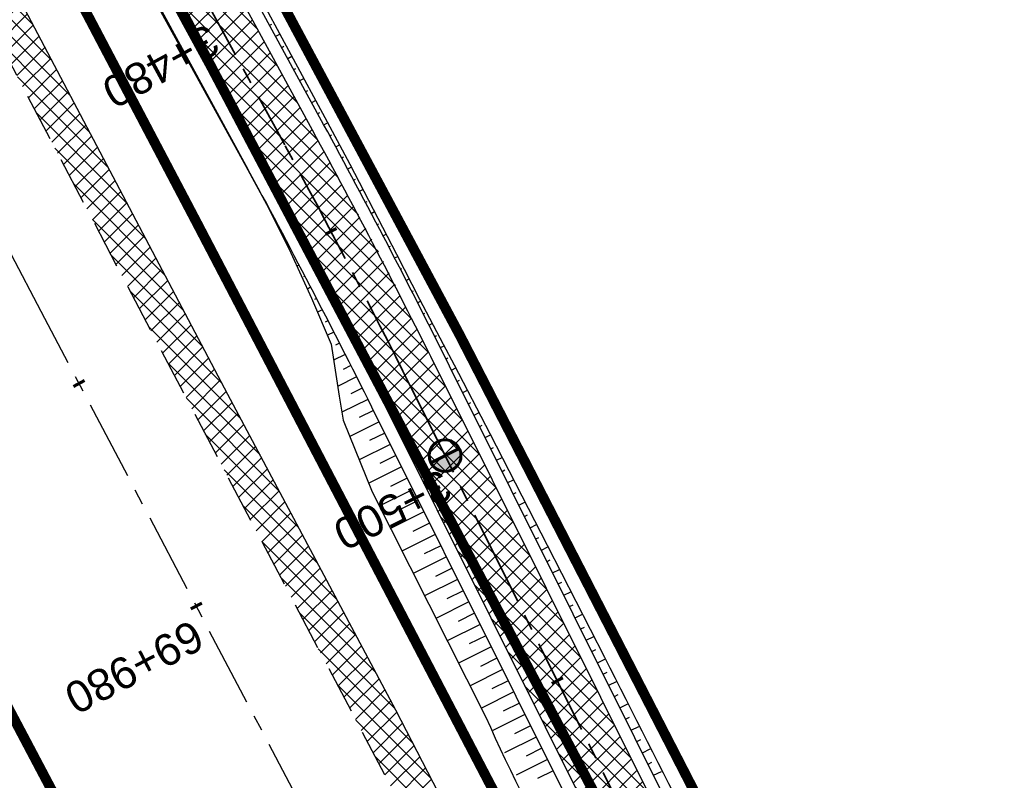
# Model space of a CAD drawing. Header units: metres. Extents: x 7529682 to 7533751, y 5721195 to 5727842.
# Tile 44 of 210: x 7531331 to 7531370, y 5724695 to 5724725. Entities that reach past the tile are written whole.
import ezdxf

# ---------------------------------------------------------------- set-up
doc = ezdxf.new("R2010")
doc.units = ezdxf.units.M
for name, pattern in [('817-dzialki-09-05-04$0$HIDDEN', [0.375, 0.25, -0.125]), ('ACAD_ISO05W100', [33, 24, -3, 0, -3, 0, -3]), ('CENTER', [50.8, 31.75, -6.35, 6.35, -6.35]), ('CENTER2', [28.575, 19.05, -3.175, 3.175, -3.175]), ('HIDDEN', [9.525, 6.35, -3.175])]:
    doc.linetypes.add(name, pattern=pattern)
for name, color, linetype in [('C-DROGI-SYTUACJA', 7, 'Continuous'), ('C-DROGI-SYTUACJA-ETYKIETY', 7, 'Continuous'), ('D-hatch-pobocza', 131, 'Continuous'), ('D-pobocza', 60, 'Continuous'), ('D-rowy', 160, 'Continuous'), ('D-skarpa', 2, 'Continuous'), ('D-skarpa-kreskowanie', 2, 'Continuous')]:
    doc.layers.add(name, color=color, linetype=linetype)
for name, color, linetype, lineweight, true_color in [('D-ewidencja-numery', 7, 'Continuous', 50, 0x40ff00), ('D-hatch-ciag-pieszo-rowerowy', 7, 'Continuous', 13, 0xff9f80), ('D-LR-etap-III', 7, '817-dzialki-09-05-04$0$HIDDEN', 50, 0x00008f)]:
    doc.layers.add(name, color=color, linetype=linetype, lineweight=lineweight, true_color=true_color)
for name, color, linetype, lineweight in [('D-krawędzie', 3, 'Continuous', 30), ('D-obrzeża', 2, 'Continuous', 30), ('D-oś', 10, 'CENTER', 30), ('D-pas-drogowy', 7, 'ACAD_ISO05W100', 50)]:
    doc.layers.add(name, color=color, linetype=linetype, lineweight=lineweight)
doc.layers.add('poprzeczki', color=7, linetype='Continuous', true_color=0x0000c7)
doc.styles.get("Standard").update_dxf_attribs({"font": 'arial.ttf'})

# ---------------------------------------------------------------- blocks, each defined once
blk = doc.blocks.new('AeccTickLine')
at = {"color": 0, "linetype": 'ByBlock', "lineweight": -2}
blk.add_line((0, 1), (0, -1), dxfattribs=at)
blk = doc.blocks.new('kilometraz')
at = {"linetype": 'ByBlock', "lineweight": -2}
blk.add_hatch(color=0, dxfattribs=at).paths.add_polyline_path([(0, -0.28125, 0.41421356), (0.28125, 0, 0.41421356), (0, 0.28125)])
at = {"color": 0, "linetype": 'ByBlock', "lineweight": -2}
blk.add_line((0, 0.28125), (0, -0.28125), dxfattribs=at)
blk.add_circle((0, 0), 0.28125, dxfattribs=at)

msp = doc.modelspace()

# ---------------------------------------------------------------- hatches: boundary and pattern name
at = {"layer": 'D-hatch-ciag-pieszo-rowerowy'}
h = msp.add_hatch(dxfattribs=at)
h.set_pattern_fill('ANSI37', color=256, scale=0.15, style=0)
h.set_pattern_definition([(45, (0.88535, 0.46493), (-0.33675960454, 0.33675960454), []), (135, (0.88535, 0.46493), (-0.33675960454, -0.33675960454), [])])
h.paths.add_polyline_path([(7531367.377, 5724666.221), (7531369.435, 5724667.678), (7531364.841, 5724676.398), (7531345.224, 5724715.75), (7531314.268, 5724772.613), (7531308.11, 5724784.432), (7531305.885, 5724783.292), (7531312.052, 5724771.454), (7531343.011, 5724714.585), (7531362.629, 5724675.233)])
at = {"layer": 'D-hatch-pobocza'}
h = msp.add_hatch(dxfattribs=at)
h.set_pattern_fill('ANSI37', color=256, scale=0.15, style=0)
h.set_pattern_definition([(45, (0, 0), (-0.33675960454, 0.33675960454), []), (135, (0, 0), (-0.33675960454, -0.33675960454), [])])
h.paths.add_polyline_path([(7531327.02, 5724733.24), (7531314.57, 5724757.21), (7531302.377, 5724780.719), (7531302.441, 5724776.853), (7531306.74, 5724768.665), (7531335.094, 5724714.652), (7531357.319, 5724672.439), (7531360.382, 5724666.625), (7531361.97, 5724665.57), (7531363.1, 5724665.412), (7531353.58, 5724682.67), (7531345.94, 5724697.46), (7531339.27, 5724710)])

# ---------------------------------------------------------------- linework, layer by layer
at = {"layer": 'C-DROGI-SYTUACJA', "color": 10, "linetype": 'CENTER2', "lineweight": 35, "ltscale": 0.2}
msp.add_lwpolyline([(7531156.869, 5725074.83), (7531166.993, 5725055.55, -0.068732), (7531168.479, 5725051.432), (7531169.1, 5725048.503, 0.068783), (7531171.89, 5725040.776), (7531203.621, 5724980.378), (7531234.8, 5724921.535), (7531259.931, 5724874.055), (7531293.333, 5724810.086), (7531313.16, 5724772.033), (7531341.529, 5724719.923, -0.009023), (7531346.533, 5724710.322), (7531363.735, 5724675.815), (7531380.065, 5724644.823), (7531398.584, 5724609.363), (7531424.897, 5724559.228), (7531446.142, 5724518.961), (7531474.816, 5724464.452), (7531498.201, 5724419.897)], format="xyb", dxfattribs=at)
at = {"layer": 'D-ewidencja-numery', "color": 12, "ltscale": 15, "true_color": 0xc70000}
msp.add_lwpolyline([(7531166.31, 5725074.58), (7531172.29, 5725062.58), (7531170.59, 5725055.606), (7531173.733, 5725044.081), (7531215.342, 5724964.86), (7531238.054, 5724921.685), (7531262.39, 5724875.283), (7531295.587, 5724811.266), (7531348.488, 5724712.363), (7531363.741, 5724682.684), (7531366.987, 5724675.865), (7531382.541, 5724646.111), (7531401.299, 5724610.875), (7531428.965, 5724558.862), (7531449.111, 5724520.398), (7531477.293, 5724465.831), (7531500.996, 5724421.113)], dxfattribs=at)
at = {"layer": 'D-krawędzie', "linetype": 'HIDDEN', "ltscale": 0.3, "flags": 128}
msp.add_lwpolyline([(7530572.01, 5726166.06), (7530620.381, 5726072.761), (7530641.555, 5726032.008), (7530660.961, 5725995.07), (7530689.128, 5725941.54), (7530707.336, 5725907.032), (7530725.256, 5725873.093), (7530743.97, 5725837.654), (7530770.527, 5725787.119), (7530787.864, 5725754.267), (7530809.898, 5725712.542), (7530824.739, 5725684.389), (7530840.856, 5725653.693), (7530860.675, 5725616.154), (7530865.283, 5725607.394), (7530878.05, 5725583.08), (7530918.172, 5725507.178), (7530950.163, 5725446.305), (7530993.419, 5725364.265), (7531022.766, 5725308.719), (7531053.81, 5725249.872), (7531081.166, 5725197.875), (7531103.902, 5725154.541), (7531128.123, 5725108.448), (7531149.3, 5725068.25), (7531167.38, 5725033.767), (7531197.165, 5724976.988), (7531228.151, 5724918.034), (7531253.153, 5724870.491), (7531286.796, 5724806.654), (7531306.74, 5724768.665), (7531335.094, 5724714.652), (7531357.319, 5724672.439), (7531373.645, 5724641.454), (7531392.162, 5724605.999), (7531418.48, 5724555.853), (7531439.727, 5724515.582), (7531468.399, 5724461.077), (7531491.782, 5724416.528), (7531531.99, 5724339.833), (7531557.227, 5724291.659), (7531569.852, 5724267.577), (7531591.376, 5724226.548), (7531610.004, 5724191.103), (7531616.883, 5724177.999), (7531629.985, 5724153.025), (7531641.007, 5724132.022), (7531664.906, 5724087.617), (7531677.644, 5724064.786), (7531683.112, 5724054.988), (7531686.753, 5724048.18), (7531695.448, 5724031.697), (7531703.749, 5724015.917), (7531709.214, 5724005.514), (7531719.389, 5723986.147), (7531726.295, 5723973), (7531732.741, 5723960.736), (7531735.13, 5723956.19)], dxfattribs=at)
at = {"layer": 'D-LR-etap-III', "ltscale": 10, "flags": 128}
msp.add_lwpolyline([(7531750.474, 5723895.103, 0.4, 0.4, 0), (7531750.505, 5723895.13, 0.4, 0.4, 0), (7531682.71, 5724022.92, 0.4, 0.4, 0), (7531619.177, 5724147.204, 0.4, 0.4, 0), (7531592.309, 5724198.489, 0.4, 0.4, 0), (7531553.264, 5724272.919, 0.4, 0.4, 0), (7531504.02, 5724366.79, 0.4, 0.4, 0), (7531482.09, 5724407.62, 0.4, 0.4, 0), (7531412.35, 5724541.183, 0.4, 0.4, 0), (7531388.464, 5724586.93, 0.4, 0.4, 0), (7531345.12, 5724669.94, 0.4, 0.4, 0), (7531127.66, 5725081.67, 0.4, 0.4, 0), (7531059.253, 5725211.041, 0.4, 0.4, 0), (7531008.007, 5725307.954, 0.4, 0.4, 0), (7530964.182, 5725390.836, 0.4, 0.4, 0), (7530914.557, 5725484.684, 0.4, 0.4, 0), (7530865.243, 5725577.494, 0.4, 0.4, 0), (7530840.085, 5725624.059, 0.4, 0.4, 0), (7530802.56, 5725694.925, 0.4, 0.4, 0), (7530755.54, 5725787.51, 0.4, 0.4, 0), (7530708.718, 5725876.303, 0.4, 0.4, 0), (7530695.12, 5725902.09, 0.4, 0.4, 0), (7530642.914, 5726001.078, 0.4, 0.4, 0), (7530634.935, 5726016.147, 0.4, 0.4, 0), (7530610.82, 5726061.93, 0.4, 0.4, 0), (7530610.82, 5726061.93, 0.4, 0.4, 0), (7530607.21, 5726063.51, 0.4, 0.4, 0), (7530597.42, 5726080.68, 0.4, 0.4, 0), (7530591.16, 5726088.44, 0.4, 0.4, 0), (7530581.28, 5726107.21, 0.4, 0.4, 0), (7530571.29, 5726130.56, 0.4, 0.4, 0), (7530549.555, 5726171.527, 0.4, 0.4, 0), (7530531.014, 5726206.474, 0.4, 0.4, 0), (7530516.461, 5726236.017, 0.4, 0.4, 0), (7530500.799, 5726266.141, 0.4, 0.4, 0), (7530491.35, 5726283.94, 0.4, 0.4, 0), (7530482.4, 5726303.41, 0.4, 0.4, 0), (7530482.4, 5726303.41, 0.4, 0.4, 0), (7530450.41, 5726357.28, 0.4, 0.4, 0), (7530397.759, 5726458.5, 0.4, 0.4, 0), (7530334.708, 5726583.665, 0.4, 0.4, 0), (7530303.939, 5726645.168, 0.4, 0.4, 0), (7530300.51, 5726651.778, 0.4, 0.4, 0), (7530289.214, 5726671.967, 0.4, 0.4, 0), (7530281.54, 5726685.57, 0.4, 0.4, 0), (7530261.371, 5726724.163, 0.4, 0.4, 0), (7530254.03, 5726738.21, 0.4, 0.4, 0), (7530197.22, 5726845.06, 0.4, 0.4, 0), (7530194.71, 5726849.15, 0.4, 0.4, 0), (7530195.92, 5726850.75, 0.4, 0.4, 0), (7530170.547, 5726892.961, 0.4, 0.4, 0), (7530143.175, 5726945.066, 0.4, 0.4, 0), (7530105.06, 5727018.32, 0.4, 0.4, 0), (7530100.06, 5727027.16, 0.4, 0.4, 0), (7530062.319, 5727099.625, 0.4, 0.4, 0), (7530015.379, 5727189.42, 0.4, 0.4, 0), (7529983.208, 5727250.207, 0.4, 0.4, 0), (7529953.284, 5727306.747, 0.4, 0.4, 0), (7529900.671, 5727406.159, 0.4, 0.4, 0), (7529890.63, 5727425.131, 0.4, 0.4, 0), (7529875.155, 5727454.426, 0.4, 0.4, 0), (7529857.56, 5727487.787, 0.4, 0.4, 0), (7529835.194, 5727530.193, 0.4, 0.4, 0), (7529811.741, 5727574.662, 0.4, 0.4, 0), (7529792.102, 5727611.923, 0.4, 0.4, 0), (7529768.066, 5727657.47, 0.4, 0.4, 0), (7529755.211, 5727682.131, 0.4, 0.4, 0), (7529753.31, 5727681.13, 0.4, 0.4, 0), (7529739.21, 5727707.77, 0.4, 0.4, 0), (7529735.395, 5727711.252, 0.4, 0.4, 0), (7529725.42, 5727730.2, 0.4, 0.4, 0), (7529723.55, 5727729.88, 0.4, 0.4, 0), (7529695.567, 5727782.932, 0.4, 0.4, 0), (7529717.68, 5727794.024, 0.4, 0.4, 0), (7529736.275, 5727758.647, 0.4, 0.4, 0), (7529736.275, 5727758.647, 0.4, 0.4, 0), (7529744.511, 5727750.406, 0.4, 0.4, 0), (7529744.511, 5727750.406, 0.4, 0.4, 0), (7529750.283, 5727738.55, 0.4, 0.4, 0), (7529777.109, 5727687.569, 0.4, 0.4, 0), (7529796.515, 5727651.33, 0.4, 0.4, 0), (7529814.938, 5727616.793, 0.4, 0.4, 0), (7529839.007, 5727572.304, 0.4, 0.4, 0), (7529860.618, 5727532.509, 0.4, 0.4, 0), (7529882.349, 5727491.504, 0.4, 0.4, 0), (7529904.865, 5727449.096, 0.4, 0.4, 0), (7529920.747, 5727418.885, 0.4, 0.4, 0), (7529946.677, 5727368.547, 0.4, 0.4, 0), (7529972.025, 5727320.573, 0.4, 0.4, 0), (7529987.74, 5727290.153, 0.4, 0.4, 0), (7529996.497, 5727273.662, 0.4, 0.4, 0), (7530017.541, 5727234.203, 0.4, 0.4, 0), (7530033.054, 5727204.864, 0.4, 0.4, 0), (7530051.623, 5727170.223, 0.4, 0.4, 0), (7530069.277, 5727137.016, 0.4, 0.4, 0), (7530089.385, 5727097.534, 0.4, 0.4, 0), (7530109.713, 5727060.747, 0.4, 0.4, 0), (7530136.77, 5727011.64, 0.4, 0.4, 0), (7530162.447, 5726962.744, 0.4, 0.4, 0), (7530187.674, 5726916.992, 0.4, 0.4, 0), (7530207.821, 5726879.335, 0.4, 0.4, 0), (7530230.626, 5726834.519, 0.4, 0.4, 0), (7530262.288, 5726776.618, 0.4, 0.4, 0), (7530277.51, 5726760.213, 0.4, 0.4, 0), (7530286.037, 5726744.107, 0.4, 0.4, 0), (7530288.097, 5726735.884, 0.4, 0.4, 0), (7530290.394, 5726725.047, 0.4, 0.4, 0), (7530296.177, 5726713.583, 0.4, 0.4, 0), (7530302.726, 5726701.182, 0.4, 0.4, 0), (7530325.685, 5726657.466, 0.4, 0.4, 0), (7530343.244, 5726623.649, 0.4, 0.4, 0), (7530360.23, 5726591.747, 0.4, 0.4, 0), (7530383.209, 5726548.059, 0.4, 0.4, 0), (7530406.018, 5726503.606, 0.4, 0.4, 0), (7530427.465, 5726462.62, 0.4, 0.4, 0), (7530447.928, 5726424.388, 0.4, 0.4, 0), (7530471.127, 5726379.921, 0.4, 0.4, 0), (7530490.501, 5726343.033, 0.4, 0.4, 0), (7530509.499, 5726306.733, 0.4, 0.4, 0), (7530529.89, 5726267.244, 0.4, 0.4, 0), (7530543.852, 5726238.99, 0.4, 0.4, 0), (7530554.809, 5726218.944, 0.4, 0.4, 0), (7530559.027, 5726212.223, 0.4, 0.4, 0), (7530563.061, 5726206.41, 0.4, 0.4, 0), (7530566.934, 5726200.464, 0.4, 0.4, 0), (7530569.771, 5726194.902, 0.4, 0.4, 0), (7530571.473, 5726191.282, 0.4, 0.4, 0), (7530572.839, 5726188.025, 0.4, 0.4, 0), (7530575.295, 5726182.035, 0.4, 0.4, 0), (7530579.737, 5726173.306, 0.4, 0.4, 0), (7530583.3, 5726167.41, 0.4, 0.4, 0), (7530593.4, 5726163.33, 0.4, 0.4, 0), (7530598.618, 5726155.264, 0.4, 0.4, 0), (7530608.258, 5726140.497, 0.4, 0.4, 0), (7530603.27, 5726136.83, 0.4, 0.4, 0), (7530606.53, 5726131.84, 0.4, 0.4, 0), (7530604.239, 5726124.217, 0.4, 0.4, 0), (7530605.847, 5726121.63, 0.4, 0.4, 0), (7530608.972, 5726116.164, 0.4, 0.4, 0), (7530618.114, 5726097.791, 0.4, 0.4, 0), (7530651.213, 5726034.96, 0.4, 0.4, 0), (7530670.244, 5725998.611, 0.4, 0.4, 0), (7530698.075, 5725945.953, 0.4, 0.4, 0), (7530716.506, 5725911.305, 0.4, 0.4, 0), (7530735.223, 5725875.667, 0.4, 0.4, 0), (7530752.504, 5725842.155, 0.4, 0.4, 0), (7530778.311, 5725793.501, 0.4, 0.4, 0), (7530797.5, 5725756.382, 0.4, 0.4, 0), (7530812.519, 5725728.289, 0.4, 0.4, 0), (7530820.039, 5725713.16, 0.4, 0.4, 0), (7530822.422, 5725710.194, 0.4, 0.4, 0), (7530833.155, 5725688.801, 0.4, 0.4, 0), (7530849.629, 5725656.159, 0.4, 0.4, 0), (7530867.983, 5725621.964, 0.4, 0.4, 0), (7530872.63, 5725612.888, 0.4, 0.4, 0), (7530880.354, 5725597.595, 0.4, 0.4, 0), (7530883.839, 5725593.389, 0.4, 0.4, 0), (7530891.782, 5725587.763, 0.4, 0.4, 0), (7530895.039, 5725584.281, 0.4, 0.4, 0), (7530897.034, 5725580.941, 0.4, 0.4, 0), (7530900.952, 5725579.946, 0.4, 0.4, 0), (7530904.81, 5725571.977, 0.4, 0.4, 0), (7530903.682, 5725568.566, 0.4, 0.4, 0), (7530908.901, 5725558.845, 0.4, 0.4, 0), (7530910.252, 5725545.672, 0.4, 0.4, 0), (7530912.873, 5725538.646, 0.4, 0.4, 0), (7530945.278, 5725478.464, 0.4, 0.4, 0), (7530959.692, 5725450.246, 0.4, 0.4, 0), (7531002.827, 5725368.192, 0.4, 0.4, 0), (7531044.704, 5725290.314, 0.4, 0.4, 0), (7531064.099, 5725253.213, 0.4, 0.4, 0), (7531083.01, 5725216.678, 0.4, 0.4, 0), (7531113.013, 5725158.466, 0.4, 0.4, 0), (7531137.364, 5725113.071, 0.4, 0.4, 0), (7531150.831, 5725086.712, 0.4, 0.4, 0), (7531159.746, 5725076.641, 0.4, 0.4, 0), (7531166.31, 5725074.58, 0.4, 0.4, 0), (7531172.29, 5725062.58, 0.4, 0.4, 0), (7531170.59, 5725055.606, 0.4, 0.4, 0), (7531173.733, 5725044.081, 0.4, 0.4, 0), (7531215.342, 5724964.86, 0.4, 0.4, 0), (7531238.054, 5724921.685, 0.4, 0.4, 0), (7531262.39, 5724875.283, 0.4, 0.4, 0), (7531295.587, 5724811.266, 0.4, 0.4, 0), (7531348.488, 5724712.363, 0.4, 0.4, 0), (7531363.741, 5724682.684, 0.4, 0.4, 0), (7531366.987, 5724675.865, 0.4, 0.4, 0), (7531382.541, 5724646.111, 0.4, 0.4, 0), (7531401.299, 5724610.875, 0.4, 0.4, 0), (7531428.965, 5724558.862, 0.4, 0.4, 0), (7531449.111, 5724520.398, 0.4, 0.4, 0), (7531477.293, 5724465.831, 0.4, 0.4, 0), (7531500.996, 5724421.113, 0.4, 0.4, 0), (7531512.122, 5724400.549, 0.4, 0.4, 0), (7531513.782, 5724396.757, 0.4, 0.4, 0), (7531526.32, 5724379.39, 0.4, 0.4, 0), (7531566.784, 5724302.736, 0.4, 0.4, 0), (7531612.277, 5724225.61, 0.4, 0.4, 0), (7531620.493, 5724210.548, 0.4, 0.4, 0), (7531631.578, 5724196.258, 0.4, 0.4, 0), (7531653.484, 5724152.434, 0.4, 0.4, 0), (7531661.151, 5724128.494, 0.4, 0.4, 0), (7531673.881, 5724101.186, 0.4, 0.4, 0), (7531684.691, 5724081.184, 0.4, 0.4, 0), (7531699.212, 5724051.17, 0.4, 0.4, 0), (7531704.034, 5724040.584, 0.4, 0.4, 0), (7531704.034, 5724040.584, 0.4, 0.4, 0), (7531703.913, 5724037.17, 0.4, 0.4, 0), (7531736.42, 5723969.232, 0.4, 0.4, 0), (7531738.285, 5723967.699, 0.4, 0.4, 0), (7531742.181, 5723962.346, 0.4, 0.4, 0), (7531744.286, 5723958.616, 0.4, 0.4, 0), (7531755.393, 5723944.193, 0.4, 0.4, 0), (7531758.69, 5723936.76, 0.4, 0.4, 0), (7531780.08, 5723929.25, 0.4, 0.4, 0), (7531792.612, 5723906.338, 0.4, 0.4, 0), (7531792.612, 5723906.338, 0.4, 0.4, 0), (7531756.962, 5723883.055, 0.4, 0.4, 0), (7531750.46, 5723895.13, 0.4, 0.4, 0), (7531750.46, 5723895.13, 0, 0, 0)], format="xyseb", dxfattribs=at)
at = {"layer": 'D-obrzeża'}
for points in [[(7531162.547, 5725061.318), (7531165.882, 5725054.959, -0.068574), (7531167.27, 5725051.106), (7531167.915, 5725048.068, 0.068789), (7531170.704, 5725040.34), (7531202.515, 5724979.795), (7531233.696, 5724920.95), (7531258.824, 5724873.473), (7531292.225, 5724809.507), (7531312.052, 5724771.454), (7531340.423, 5724719.339, -0.00902), (7531345.426, 5724709.741), (7531362.629, 5724675.233), (7531378.958, 5724644.242), (7531397.477, 5724608.783), (7531423.79, 5724558.646), (7531445.036, 5724518.378), (7531473.71, 5724463.87), (7531497.095, 5724419.316), (7531505.905, 5724402.511, -0.033171), (7531508.586, 5724396.451), (7531511.248, 5724389.164)], [(7531369.435, 5724667.678), (7531364.841, 5724676.398), (7531347.64, 5724710.903, 0.009026), (7531342.634, 5724720.507), (7531314.268, 5724772.613), (7531308.11, 5724784.431)]]:
    msp.add_lwpolyline(points, format="xyb", dxfattribs=at)
at = {"layer": 'D-oś', "ltscale": 0.1}
msp.add_lwpolyline([(7531488.683, 5724414.901), (7531465.302, 5724459.448), (7531436.63, 5724513.951), (7531415.383, 5724554.223), (7531389.061, 5724604.375), (7531370.545, 5724639.828), (7531354.222, 5724670.808), (7531331.996, 5724713.024), (7531303.641, 5724767.038), (7531283.699, 5724805.024), (7531250.055, 5724868.862), (7531225.053, 5724916.406), (7531194.065, 5724975.362), (7531164.28, 5725032.142), (7531146.202, 5725066.622)], dxfattribs=at)
at = {"layer": 'D-pas-drogowy', "ltscale": 0.2, "flags": 128}
msp.add_lwpolyline([(7531633.019, 5724182.834, 0.4, 0.4, 0), (7531617.559, 5724211.608, 0.4, 0.4, 0), (7531566.784, 5724302.736, 0.4, 0.4, 0), (7531538.419, 5724356.47, 0.4, 0.4, 0), (7531526.32, 5724379.39, 0.4, 0.4, 0), (7531516.102, 5724393.607, 0.4, 0.4, 0.001485), (7531513.78, 5724396.838, 0.4, 0.4, 0), (7531501.87, 5724413.41, 0.4, 0.4, 0), (7531474.926, 5724464.508, 0.4, 0.4, 0), (7531446.2, 5724518.992, 0.4, 0.4, 0), (7531424.962, 5724559.262, 0.4, 0.4, 0), (7531398.444, 5724609.566, 0.4, 0.4, 0), (7531379.647, 5724645.216, 0.4, 0.4, 0), (7531365.23, 5724672.56, 0.4, 0.4, 0), (7531341.306, 5724717.915, 0.4, 0.4, 0), (7531312.9, 5724771.789, 0.4, 0.4, 0), (7531292.591, 5724810.307, 0.4, 0.4, 0), (7531259.392, 5724873.271, 0.4, 0.4, 0), (7531233.74, 5724921.923, 0.4, 0.4, 0), (7531203.073, 5724980.092, 0.4, 0.4, 0), (7531173.471, 5725036.225, 0.4, 0.4, 0), (7531168.27, 5725046.09, 0.4, 0.4, 0), (7531172.29, 5725062.58, 0.4, 0.4, 0), (7531166.31, 5725074.58, 0.4, 0.4, 0), (7531150.32, 5725079.6, 0.4, 0.4, 0), (7531141.5, 5725096.43, 0.4, 0.4, 0), (7531109.312, 5725157.814, 0.4, 0.4, 0), (7531086.641, 5725201.048, 0.4, 0.4, 0), (7531059.198, 5725253.384, 0.4, 0.4, 0), (7531028.207, 5725312.489, 0.4, 0.4, 0), (7530999.105, 5725367.99, 0.4, 0.4, 0), (7530956.248, 5725449.725, 0.4, 0.4, 0), (7530924.398, 5725510.464, 0.4, 0.4, 0), (7530897.51, 5725561.74, 0.4, 0.4, 0), (7530894.46, 5725566.14, 0.4, 0.4, 0), (7530892.16, 5725570.49, 0.4, 0.4, 0), (7530869.363, 5725613.307, 0.4, 0.4, 0), (7530861.694, 5725627.705, 0.4, 0.4, 0), (7530852.74, 5725644.52, 0.4, 0.4, 0), (7530831.51, 5725684.2, 0.4, 0.4, 0), (7530811.13, 5725722.52, 0.4, 0.4, 0), (7530792.348, 5725757.941, 0.4, 0.4, 0), (7530768.03, 5725803.8, 0.4, 0.4, 0), (7530748.769, 5725840.179, 0.4, 0.4, 0), (7530727.7, 5725879.97, 0.4, 0.4, 0), (7530712.098, 5725909.545, 0.4, 0.4, 0), (7530693.644, 5725944.645, 0.4, 0.4, 0), (7530665.702, 5725997.539, 0.4, 0.4, 0), (7530641.76, 5726042.88, 0.4, 0.4, 0), (7530616.5, 5726091.48, 0.4, 0.4, 0), (7530604.628, 5726114.32, 0.4, 0.4, -0.007763), (7530602.5, 5726118.43, 0.4, 0.4, 0), (7530603.992, 5726123.395, 0.4, 0.4, 0), (7530606.53, 5726131.84, 0.4, 0.4, 0), (7530603.27, 5726136.83, 0.4, 0.4, 0), (7530593.776, 5726151.369, 0.4, 0.4, 0), (7530590.203, 5726156.84, 0.4, 0.4, 0), (7530583.3, 5726167.41, 0.4, 0.4, 0), (7530580.578, 5726170.428, 0.4, 0.4, 0), (7530575.85, 5726175.67, 0.4, 0.4, 0), (7530569.01, 5726186.66, 0.4, 0.4, 0), (7530562.555, 5726199.189, 0.4, 0.4, 0), (7530555.67, 5726211.39, 0.4, 0.4, 0), (7530548.29, 5726224.23, 0.4, 0.4, 0), (7530540.58, 5726237.71, 0.4, 0.4, 0), (7530532.68, 5726252.65, 0.4, 0.4, 0), (7530524.06, 5726269.35, 0.4, 0.4, 0), (7530502.82, 5726309.91, 0.4, 0.4, 0), (7530488.83, 5726336.63, 0.4, 0.4, 0), (7530466.03, 5726380.16, 0.4, 0.4, 0), (7530438.47, 5726432.77, 0.4, 0.4, 0), (7530424.53, 5726459.09, 0.4, 0.4, 0), (7530401.63, 5726502.97, 0.4, 0.4, 0), (7530383.38, 5726538.06, 0.4, 0.4, 0), (7530353.97, 5726593.52, 0.4, 0.4, 0), (7530338.47, 5726622.74, 0.4, 0.4, 0), (7530322.01, 5726653.88, 0.4, 0.4, 0), (7530297.54, 5726700.33, 0.4, 0.4, 0), (7530287.38, 5726719.6, 0.4, 0.4, 0), (7530285.95, 5726722.316, 0.4, 0.4, 0), (7530280.26, 5726733.12, 0.4, 0.4, 0), (7530266.73, 5726758.74, 0.4, 0.4, 0), (7530260.42, 5726770.47, 0.4, 0.4, 0), (7530253.25, 5726783.82, 0.4, 0.4, 0), (7530244.95, 5726799.33, 0.4, 0.4, 0), (7530239.39, 5726808.49, 0.4, 0.4, 0), (7530238.29, 5726807.9, 0.4, 0.4, 0), (7530218.11, 5726850.67, 0.4, 0.4, 0), (7530175.907, 5726928.168, 0.4, 0.4, 0), (7530096.68, 5727076.15, 0.4, 0.4, 0), (7530094.68, 5727079.89, 0.4, 0.4, 0), (7530064.597, 5727135.523, 0.4, 0.4, 0), (7530046.731, 5727168.892, 0.4, 0.4, 0), (7530025.803, 5727208.461, 0.4, 0.4, 0), (7530012.847, 5727232.979, 0.4, 0.4, 0), (7529994.15, 5727268.45, 0.4, 0.4, 0), (7529981.671, 5727291.93, 0.4, 0.4, 0), (7529949.89, 5727351.73, 0.4, 0.4, 0), (7529924.75, 5727399.03, 0.4, 0.4, 0), (7529915.516, 5727417.1, 0.4, 0.4, 0), (7529885.83, 5727475.19, 0.4, 0.4, 0), (7529862.56, 5727519.97, 0.4, 0.4, 0), (7529852.985, 5727538.191, 0.4, 0.4, 0), (7529836.513, 5727569.511, 0.4, 0.4, 0), (7529815.369, 5727609.141, 0.4, 0.4, 0), (7529792.795, 5727651.247, 0.4, 0.4, 0), (7529774.199, 5727685.858, 0.4, 0.4, 0), (7529746.966, 5727736.059, 0.4, 0.4, 0), (7529733.92, 5727757.62, 0.4, 0.4, 0), (7529708.607, 5727806.389, 0.4, 0.4, 0), (7529688.492, 5727796.345, 0.4, 0.4, 0), (7529723.55, 5727729.88, 0.4, 0.4, 0), (7529725.42, 5727730.2, 0.4, 0.4, 0), (7529735.38, 5727711.28, 0.4, 0.4, 0), (7529739.21, 5727707.77, 0.4, 0.4, 0), (7529753.31, 5727681.13, 0.4, 0.4, 0), (7529755.178, 5727682.114, 0.4, 0.4, 0), (7529792.102, 5727611.923, 0.4, 0.4, 0), (7529811.741, 5727574.662, 0.4, 0.4, 0), (7529835.194, 5727530.193, 0.4, 0.4, 0), (7529857.56, 5727487.787, 0.4, 0.4, 0), (7529875.155, 5727454.426, 0.4, 0.4, 0), (7529890.63, 5727425.131, 0.4, 0.4, 0), (7529900.671, 5727406.159, 0.4, 0.4, 0), (7529953.284, 5727306.747, 0.4, 0.4, 0), (7529983.208, 5727250.207, 0.4, 0.4, 0), (7530015.379, 5727189.42, 0.4, 0.4, 0), (7530062.319, 5727099.625, 0.4, 0.4, 0), (7530100.06, 5727027.16, 0.4, 0.4, 0), (7530105.06, 5727018.32, 0.4, 0.4, 0), (7530143.175, 5726945.066, 0.4, 0.4, 0), (7530170.547, 5726892.961, 0.4, 0.4, 0), (7530195.92, 5726850.75, 0.4, 0.4, 0), (7530194.71, 5726849.15, 0.4, 0.4, 0), (7530197.22, 5726845.06, 0.4, 0.4, 0), (7530254.03, 5726738.21, 0.4, 0.4, 0), (7530261.371, 5726724.163, 0.4, 0.4, 0), (7530281.54, 5726685.57, 0.4, 0.4, 0), (7530289.214, 5726671.967, 0.4, 0.4, 0), (7530300.51, 5726651.778, 0.4, 0.4, 0), (7530303.939, 5726645.168, 0.4, 0.4, 0), (7530334.708, 5726583.665, 0.4, 0.4, 0), (7530397.759, 5726458.5, 0.4, 0.4, 0), (7530450.41, 5726357.28, 0.4, 0.4, 0), (7530482.4, 5726303.41, 0.4, 0.4, 0), (7530483.688, 5726301.003, 0.4, 0.4, 0), (7530491.35, 5726283.94, 0.4, 0.4, 0), (7530512.67, 5726243.78, 0.4, 0.4, 0), (7530529.43, 5726209.46, 0.4, 0.4, 0), (7530571.29, 5726130.56, 0.4, 0.4, 0), (7530581.28, 5726107.21, 0.4, 0.4, 0), (7530591.16, 5726088.44, 0.4, 0.4, 0), (7530597.42, 5726080.68, 0.4, 0.4, 0), (7530607.21, 5726063.51, 0.4, 0.4, 0), (7530610.82, 5726061.93, 0.4, 0.4, 0), (7530634.935, 5726016.147, 0.4, 0.4, 0), (7530642.914, 5726001.078, 0.4, 0.4, 0), (7530695.12, 5725902.09, 0.4, 0.4, 0), (7530708.718, 5725876.303, 0.4, 0.4, 0), (7530755.54, 5725787.51, 0.4, 0.4, 0), (7530802.56, 5725694.925, 0.4, 0.4, 0), (7530840.085, 5725624.059, 0.4, 0.4, 0), (7530865.243, 5725577.494, 0.4, 0.4, 0), (7530914.557, 5725484.684, 0.4, 0.4, 0), (7530964.182, 5725390.836, 0.4, 0.4, 0), (7531008.007, 5725307.954, 0.4, 0.4, 0), (7531059.253, 5725211.041, 0.4, 0.4, 0), (7531127.66, 5725081.67, 0.4, 0.4, 0), (7531345.12, 5724669.94, 0.4, 0.4, 0), (7531388.464, 5724586.93, 0.4, 0.4, 0), (7531412.35, 5724541.183, 0.4, 0.4, 0), (7531482.09, 5724407.62, 0.4, 0.4, 0), (7531504.02, 5724366.79, 0.4, 0.4, 0), (7531519.374, 5724337.52, 0.4, 0.4, 0), (7531563.749, 5724252.932, 0.4, 0.4, 0), (7531602.175, 5724179.681, 0.4, 0.4, 0), (7531619.177, 5724147.204, 0.4, 0.4, 0), (7531625.038, 5724135.635, 0.4, 0.4, 0), (7531656.796, 5724073.316, 0.4, 0.4, 0), (7531675.12, 5724037.36, 0.4, 0.4, 0), (7531682.71, 5724022.92, 0.4, 0.4, 0), (7531705.565, 5723979.811, 0.4, 0.4, 0), (7531736.606, 5723921.262, 0.4, 0.4, 0), (7531750.46, 5723895.13, 0.4, 0.4, 0), (7531740.77, 5723886.56, 0.4, 0.4, 0), (7531732.86, 5723885, 0.4, 0.4, 0), (7531722.18, 5723887.77, 0.4, 0.4, 0), (7531729.87, 5723862.17, 0.4, 0.4, 0), (7531742.92, 5723861.93, 0.4, 0.4, 0), (7531763.71, 5723859.52, 0.4, 0.4, 0), (7531768.42, 5723854.12, 0.4, 0.4, 0), (7531787.42, 5723817.97, 0.4, 0.4, 0), (7531795.57, 5723809.82, 0.4, 0.4, 0), (7531816.347, 5723819.85, 0.4, 0.4, 0), (7531816.347, 5723819.85, 0.4, 0.4, 0), (7531805.06, 5723843.23, 0.4, 0.4, 0), (7531803.61, 5723886.23, 0.4, 0.4, 0), (7531803.61, 5723886.23, 0.4, 0.4, 0), (7531780.08, 5723929.25, 0.4, 0.4, 0), (7531758.69, 5723936.76, 0.4, 0.4, 0), (7531749.359, 5723946.412, 0.4, 0.4, 0), (7531742.71, 5723953.29, 0.4, 0.4, 0), (7531735.177, 5723967.878, 0.4, 0.4, 0), (7531722.37, 5723992.68, 0.4, 0.4, 0), (7531705.042, 5724030.886, 0.4, 0.4, 0), (7531699.47, 5724043.17, 0.4, 0.4, 0), (7531692.69, 5724058.11, 0.4, 0.4, 0), (7531679.672, 5724084.017, 0.4, 0.4, 0), (7531674.55, 5724094.21, 0.4, 0.4, 0), (7531666.633, 5724114.003, 0.4, 0.4, 0), (7531649, 5724153.82, 0.4, 0.4, 0), (7531641.49, 5724149.34, 0.4, 0.4, 0), (7531626.04, 5724179.34, 0.4, 0.4, 0), (7531633.03, 5724182.84, 0, 0, 0)], format="xyseb", dxfattribs=at)
at = {"layer": 'D-pobocza'}
for points in [[(7531369.847, 5724667.969), (7531365.283, 5724676.631), (7531348.083, 5724711.135, 0.009028), (7531343.076, 5724720.741), (7531314.711, 5724772.844), (7531308.553, 5724784.663)], [(7531305.45, 5724783.044), (7531311.609, 5724771.222), (7531339.981, 5724719.105, -0.009019), (7531344.983, 5724709.509), (7531362.186, 5724675), (7531366.927, 5724666.004)]]:
    msp.add_lwpolyline(points, format="xyb", dxfattribs=at)
msp.add_lwpolyline([(7531363.1, 5724665.412), (7531353.58, 5724682.67), (7531345.94, 5724697.46), (7531339.27, 5724710), (7531327.02, 5724733.24), (7531314.57, 5724757.21), (7531302.377, 5724780.719)], dxfattribs=at)
at = {"layer": 'D-rowy', "linetype": 'HIDDEN', "ltscale": 0.1, "const_width": 0.4, "flags": 128}
msp.add_lwpolyline([(7531506.121, 5724397.133), (7531489.191, 5724429.341), (7531483.4, 5724440.512), (7531478.412, 5724450.147), (7531462.901, 5724479.304), (7531434.633, 5724532.162), (7531396.749, 5724604.645), (7531378.596, 5724640.173), (7531368.21, 5724659.05), (7531363.9, 5724666.92), (7531355.877, 5724682.662), (7531338.033, 5724716.835), (7531309.902, 5724770.333), (7531304.158, 5724781.147), (7531299.737, 5724789.052), (7531294.93, 5724798.468), (7531279.862, 5724827.641), (7531247.715, 5724888.417), (7531220.373, 5724940.873), (7531195.514, 5724987.527), (7531168.706, 5725038.836), (7531161.296, 5725053.455), (7531161.296, 5725053.455)], dxfattribs=at)
at = {"layer": 'D-skarpa', "linetype": 'Continuous'}
for points in [[(7531332.221, 5724733.189), (7531339.986, 5724719.083), (7531340.886, 5724717.425), (7531341.768, 5724715.642), (7531342.595, 5724713.831), (7531343.376, 5724711.999), (7531343.693, 5724709.936), (7531343.857, 5724708.988), (7531345.005, 5724706.129), (7531347.254, 5724701.664), (7531349.514, 5724697.204, 0.059248), (7531357.133, 5724684.241), (7531359.44, 5724679.804), (7531361.957, 5724674.929), (7531364.141, 5724670.928), (7531366.576, 5724666.559), (7531366.901, 5724665.884)], [(7531340.324, 5724726.215), (7531343.215, 5724720.841), (7531344.114, 5724719.156), (7531345.05, 5724717.374), (7531345.974, 5724715.586), (7531346.888, 5724713.793), (7531347.825, 5724712.011), (7531348.266, 5724711.186), (7531349.678, 5724708.459), (7531351.956, 5724704.008), (7531354.245, 5724699.562, 0.004896), (7531361.102, 5724686.22), (7531363.368, 5724681.762), (7531365.489, 5724677.233), (7531365.693, 5724676.792), (7531367.67, 5724672.787), (7531369.875, 5724668.297), (7531369.99, 5724668.07)]]:
    msp.add_lwpolyline(points, format="xyb", dxfattribs=at)
at = {"layer": 'D-skarpa-kreskowanie', "linetype": 'Continuous'}
for p, q in [((7531336.833, 5724724.81, 108.818), (7531336.866, 5724724.828, 108.793)), ((7531340.931, 5724724.682, 108.927), (7531341.015, 5724724.728, 108.863)), ((7531337.074, 5724724.372, 108.818), (7531337.09, 5724724.38, 108.806)), ((7531341.17, 5724724.243, 108.928), (7531341.336, 5724724.333, 108.802)), ((7531337.316, 5724723.934, 108.817), (7531337.344, 5724723.95, 108.795)), ((7531341.409, 5724723.803, 108.929), (7531341.491, 5724723.848, 108.867)), ((7531337.557, 5724723.496, 108.816), (7531337.57, 5724723.503, 108.806)), ((7531341.648, 5724723.364, 108.93), (7531341.81, 5724723.453, 108.807)), ((7531337.798, 5724723.058, 108.816), (7531337.823, 5724723.071, 108.797)), ((7531341.887, 5724722.925, 108.931), (7531341.967, 5724722.969, 108.87)), ((7531338.039, 5724722.62, 108.815), (7531338.05, 5724722.626, 108.806)), ((7531342.126, 5724722.486, 108.932), (7531342.284, 5724722.572, 108.812)), ((7531338.28, 5724722.182, 108.814), (7531338.301, 5724722.193, 108.799)), ((7531342.365, 5724722.047, 108.933), (7531342.443, 5724722.089, 108.874)), ((7531338.521, 5724721.744, 108.814), (7531338.531, 5724721.749, 108.807)), ((7531342.604, 5724721.608, 108.934), (7531342.758, 5724721.691, 108.817)), ((7531338.762, 5724721.306, 108.813), (7531338.779, 5724721.315, 108.801)), ((7531342.843, 5724721.169, 108.935), (7531342.919, 5724721.21, 108.877)), ((7531339.004, 5724720.868, 108.813), (7531339.011, 5724720.872, 108.807)), ((7531343.082, 5724720.729, 108.936), (7531343.231, 5724720.81, 108.823)), ((7531339.245, 5724720.43, 108.812), (7531339.257, 5724720.436, 108.803)), ((7531343.32, 5724720.29, 108.937), (7531343.393, 5724720.329, 108.881)), ((7531339.486, 5724719.992, 108.811), (7531339.491, 5724719.994, 108.807)), ((7531343.558, 5724719.85, 108.937), (7531343.702, 5724719.928, 108.828)), ((7531339.727, 5724719.554, 108.811), (7531339.735, 5724719.558, 108.805)), ((7531343.795, 5724719.41, 108.938), (7531343.867, 5724719.448, 108.885)), ((7531339.968, 5724719.116, 108.81), (7531339.971, 5724719.117, 108.808)), ((7531344.032, 5724718.969, 108.939), (7531344.173, 5724719.045, 108.833)), ((7531340.207, 5724718.676, 108.809), (7531340.212, 5724718.679, 108.806)), ((7531344.267, 5724718.528, 108.94), (7531344.336, 5724718.565, 108.888)), ((7531340.445, 5724718.237, 108.809), (7531340.448, 5724718.238, 108.808)), ((7531344.502, 5724718.087, 108.941), (7531344.638, 5724718.159, 108.839)), ((7531340.687, 5724717.799, 108.808), (7531340.684, 5724717.798, 108.808)), ((7531344.737, 5724717.645, 108.942), (7531344.804, 5724717.681, 108.892)), ((7531340.925, 5724717.359, 108.809), (7531340.922, 5724717.358, 108.808)), ((7531344.971, 5724717.203, 108.943), (7531345.102, 5724717.273, 108.844)), ((7531341.159, 5724716.918, 108.81), (7531341.142, 5724716.908, 108.797)), ((7531345.203, 5724716.76, 108.944), (7531345.267, 5724716.794, 108.895)), ((7531341.394, 5724716.476, 108.811), (7531341.379, 5724716.468, 108.8)), ((7531345.435, 5724716.317, 108.945), (7531345.562, 5724716.384, 108.849)), ((7531341.629, 5724716.035, 108.812), (7531341.585, 5724716.012, 108.779)), ((7531345.667, 5724715.874, 108.946), (7531345.729, 5724715.907, 108.899)), ((7531341.863, 5724715.593, 108.813), (7531341.834, 5724715.578, 108.791)), ((7531342.095, 5724715.15, 108.814), (7531342.013, 5724715.107, 108.752)), ((7531345.898, 5724715.431, 108.947), (7531346.021, 5724715.495, 108.855)), ((7531346.127, 5724714.987, 108.948), (7531346.187, 5724715.018, 108.902)), ((7531342.327, 5724714.707, 108.815), (7531342.274, 5724714.679, 108.775)), ((7531346.356, 5724714.542, 108.949), (7531346.475, 5724714.603, 108.859)), ((7531342.559, 5724714.264, 108.816), (7531342.428, 5724714.196, 108.718)), ((7531346.585, 5724714.098, 108.95), (7531346.643, 5724714.128, 108.906)), ((7531342.79, 5724713.821, 108.817), (7531342.712, 5724713.78, 108.758)), ((7531346.813, 5724713.653, 108.951), (7531346.93, 5724713.713, 108.863)), ((7531343.019, 5724713.376, 108.818), (7531342.83, 5724713.279, 108.676)), ((7531347.039, 5724713.207, 108.952), (7531347.101, 5724713.238, 108.905)), ((7531343.248, 5724712.932, 108.819), (7531343.137, 5724712.875, 108.736)), ((7531347.265, 5724712.761, 108.952), (7531347.396, 5724712.827, 108.854)), ((7531343.477, 5724712.487, 108.82), (7531343.223, 5724712.357, 108.629)), ((7531343.705, 5724712.043, 108.821), (7531343.549, 5724711.963, 108.704)), ((7531347.491, 5724712.315, 108.953), (7531347.56, 5724712.35, 108.902)), ((7531343.931, 5724711.596, 108.822), (7531343.474, 5724711.364, 108.479)), ((7531347.716, 5724711.868, 108.954), (7531347.862, 5724711.942, 108.845)), ((7531347.94, 5724711.421, 108.955), (7531348.019, 5724711.461, 108.896)), ((7531344.157, 5724711.15, 108.823), (7531343.855, 5724710.998, 108.597)), ((7531348.164, 5724710.974, 108.956), (7531348.332, 5724711.058, 108.831)), ((7531344.383, 5724710.704, 108.823), (7531343.633, 5724710.327, 108.264)), ((7531348.387, 5724710.527, 108.957), (7531348.474, 5724710.57, 108.892)), ((7531344.608, 5724710.258, 108.824), (7531344.162, 5724710.034, 108.491)), ((7531348.61, 5724710.079, 108.958), (7531348.792, 5724710.17, 108.822)), ((7531344.832, 5724709.811, 108.825), (7531343.804, 5724709.297, 108.059)), ((7531348.833, 5724709.632, 108.959), (7531348.928, 5724709.679, 108.889)), ((7531345.056, 5724709.364, 108.826), (7531344.494, 5724709.083, 108.408)), ((7531349.056, 5724709.184, 108.96), (7531349.252, 5724709.282, 108.814)), ((7531345.279, 5724708.916, 108.827), (7531344.118, 5724708.338, 107.963)), ((7531345.502, 5724708.469, 108.828), (7531344.903, 5724708.17, 108.382)), ((7531349.279, 5724708.737, 108.961), (7531349.381, 5724708.787, 108.885)), ((7531349.502, 5724708.289, 108.962), (7531349.712, 5724708.394, 108.806)), ((7531345.725, 5724708.021, 108.829), (7531344.492, 5724707.407, 107.911)), ((7531349.725, 5724707.842, 108.963), (7531349.832, 5724707.895, 108.883)), ((7531345.948, 5724707.574, 108.83), (7531345.313, 5724707.257, 108.357)), ((7531349.948, 5724707.394, 108.964), (7531350.167, 5724707.503, 108.8)), ((7531346.171, 5724707.126, 108.831), (7531344.866, 5724706.476, 107.859)), ((7531350.171, 5724706.947, 108.965), (7531350.283, 5724707.003, 108.881)), ((7531346.394, 5724706.679, 108.832), (7531345.728, 5724706.347, 108.336)), ((7531350.394, 5724706.499, 108.966), (7531350.623, 5724706.613, 108.795)), ((7531346.617, 5724706.231, 108.833), (7531345.287, 5724705.568, 107.842)), ((7531346.84, 5724705.784, 108.834), (7531346.176, 5724705.453, 108.339)), ((7531350.617, 5724706.052, 108.967), (7531350.734, 5724706.11, 108.88)), ((7531347.063, 5724705.336, 108.835), (7531345.737, 5724704.675, 107.847)), ((7531350.84, 5724705.604, 108.967), (7531351.079, 5724705.723, 108.79)), ((7531351.064, 5724705.157, 108.968), (7531351.185, 5724705.217, 108.878)), ((7531347.286, 5724704.889, 108.836), (7531346.624, 5724704.559, 108.342)), ((7531351.287, 5724704.709, 108.969), (7531351.534, 5724704.833, 108.785)), ((7531347.509, 5724704.441, 108.837), (7531346.187, 5724703.782, 107.851)), ((7531351.51, 5724704.262, 108.97), (7531351.636, 5724704.325, 108.876)), ((7531347.732, 5724703.994, 108.838), (7531347.072, 5724703.665, 108.346)), ((7531351.733, 5724703.814, 108.971), (7531351.99, 5724703.943, 108.78)), ((7531347.956, 5724703.546, 108.839), (7531346.637, 5724702.889, 107.856)), ((7531351.956, 5724703.367, 108.972), (7531352.087, 5724703.432, 108.874)), ((7531348.179, 5724703.099, 108.839), (7531347.52, 5724702.771, 108.349)), ((7531352.179, 5724702.919, 108.973), (7531352.448, 5724703.053, 108.773)), ((7531348.402, 5724702.651, 108.84), (7531347.087, 5724701.996, 107.861)), ((7531348.625, 5724702.204, 108.841), (7531347.968, 5724701.877, 108.352)), ((7531352.402, 5724702.472, 108.974), (7531352.539, 5724702.54, 108.872)), ((7531352.625, 5724702.024, 108.975), (7531352.905, 5724702.164, 108.766)), ((7531348.848, 5724701.757, 108.842), (7531347.538, 5724701.104, 107.866)), ((7531352.848, 5724701.577, 108.976), (7531352.991, 5724701.648, 108.869)), ((7531349.071, 5724701.309, 108.843), (7531348.417, 5724700.983, 108.356)), ((7531353.071, 5724701.129, 108.977), (7531353.363, 5724701.275, 108.759)), ((7531349.294, 5724700.862, 108.844), (7531347.99, 5724700.211, 107.873)), ((7531353.294, 5724700.682, 108.978), (7531353.443, 5724700.756, 108.867)), ((7531349.517, 5724700.414, 108.845), (7531348.866, 5724700.09, 108.36)), ((7531353.517, 5724700.235, 108.979), (7531353.821, 5724700.386, 108.753)), ((7531349.74, 5724699.967, 108.846), (7531348.442, 5724699.319, 107.879)), ((7531353.74, 5724699.787, 108.98), (7531353.895, 5724699.864, 108.864)), ((7531349.963, 5724699.519, 108.847), (7531349.315, 5724699.196, 108.365)), ((7531353.963, 5724699.34, 108.981), (7531354.278, 5724699.496, 108.747)), ((7531350.186, 5724699.072, 108.848), (7531348.894, 5724698.427, 107.885)), ((7531354.187, 5724698.892, 108.982), (7531354.343, 5724698.97, 108.865)), ((7531350.409, 5724698.624, 108.849), (7531349.765, 5724698.303, 108.369)), ((7531354.41, 5724698.445, 108.983), (7531354.722, 5724698.6, 108.75)), ((7531350.632, 5724698.177, 108.85), (7531349.346, 5724697.535, 107.891)), ((7531354.633, 5724697.997, 108.983), (7531354.788, 5724698.075, 108.867)), ((7531350.855, 5724697.729, 108.851), (7531350.214, 5724697.409, 108.373)), ((7531354.856, 5724697.55, 108.984), (7531355.166, 5724697.704, 108.753)), ((7531351.079, 5724697.282, 108.852), (7531349.803, 5724696.646, 107.902)), ((7531355.079, 5724697.102, 108.985), (7531355.234, 5724697.179, 108.87)), ((7531351.302, 5724696.834, 108.853), (7531350.667, 5724696.518, 108.38)), ((7531355.302, 5724696.655, 108.986), (7531355.611, 5724696.809, 108.756)), ((7531351.525, 5724696.387, 108.854), (7531350.263, 5724695.758, 107.914)), ((7531355.525, 5724696.207, 108.987), (7531355.679, 5724696.284, 108.873)), ((7531351.748, 5724695.939, 108.855), (7531351.121, 5724695.627, 108.387)), ((7531355.748, 5724695.76, 108.988), (7531356.055, 5724695.913, 108.759)), ((7531351.971, 5724695.492, 108.855), (7531350.724, 5724694.87, 107.927)), ((7531355.971, 5724695.312, 108.989), (7531356.124, 5724695.389, 108.875)), ((7531352.194, 5724695.044, 108.856), (7531351.574, 5724694.735, 108.395)), ((7531356.194, 5724694.865, 108.99), (7531356.5, 5724695.017, 108.762))]:
    msp.add_line(p, q, dxfattribs=at)

# ---------------------------------------------------------------- block references
at = {"layer": 'C-DROGI-SYTUACJA-ETYKIETY', "color": 2, "linetype": 'Continuous', "lineweight": 60, "xscale": 0.25, "yscale": 0.25, "zscale": 0.25, "rotation": 297.7660269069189}
for p in [(7531333.355, 5724710.444), (7531338.013, 5724701.596)]:
    msp.add_blockref('AeccTickLine', p, dxfattribs=at)
at = {"layer": 'poprzeczki', "color": 2, "linetype": 'Continuous', "lineweight": 60, "xscale": 0.25, "yscale": 0.25, "zscale": 0.25}
for p, rotation in [((7531343.37, 5724716.488), 297.8196517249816), ((7531352.364, 5724698.625), 296.4961870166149)]:
    msp.add_blockref('AeccTickLine', p, dxfattribs=dict(at, rotation=rotation))
at = {"layer": 'poprzeczki', "color": 10, "linetype": 'Continuous', "lineweight": 60, "xscale": 2.249999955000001, "yscale": 2.249999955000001, "zscale": 2.249999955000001, "rotation": 296.4961870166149}
msp.add_blockref('kilometraz', (7531347.903, 5724707.574), dxfattribs=at)

# ---------------------------------------------------------------- texts
at = {"layer": 'C-DROGI-SYTUACJA-ETYKIETY', "color": 2}
for s, rotation, p in [('3+480', 208.5641, (7531338.461, 5724724.774)), ('3+500', 206.4962, (7531347.735, 5724707.071)), ('69+980', 207.766, (7531337.856, 5724701.089))]:
    msp.add_text(s, height=1.25, rotation=rotation, dxfattribs=at).set_placement(p)

doc.saveas('drawing.dxf')
